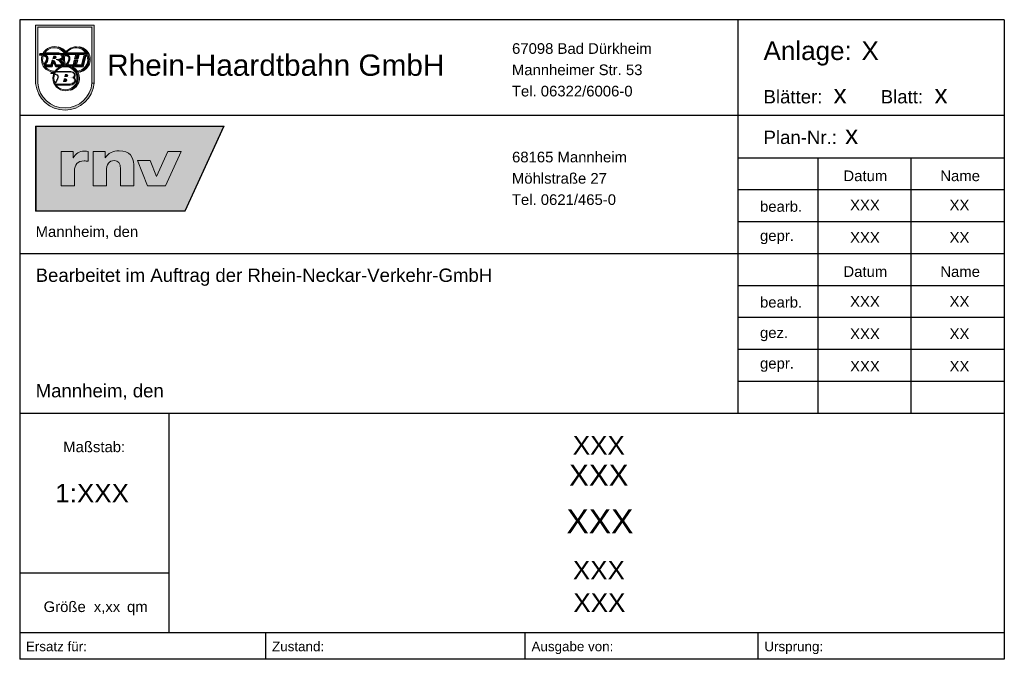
# Model space of a CAD drawing. Header units: metres. Extents: x 0 to 0.185, y 0 to 0.12.
import ezdxf
from ezdxf.enums import TextEntityAlignment as Align

# ---------------------------------------------------------------- set-up
doc = ezdxf.new("R2010")
doc.units = ezdxf.units.M
doc.header["$MEASUREMENT"] = 0
doc.layers.get('0').update_dxf_attribs({"lineweight": 18})
doc.layers.add('RAM_Logo_RHB', color=7, linetype='Continuous', lineweight=0, true_color=0x009ec4)
doc.layers.add('RAM_Logo_RNV', color=7, linetype='Continuous', lineweight=0)
doc.layers.add('RAM_Stempel_RHB', color=7, linetype='Continuous', lineweight=25)
doc.styles.add('arial', font='arial.ttf')
doc.styles.add('ROMANS', font='arial.ttf', dxfattribs={"width": 0.8, "height": 0.0009000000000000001})
doc.styles.get("Standard").update_dxf_attribs({"font": 'arial.shx', "height": 1})

# ---------------------------------------------------------------- blocks, each defined once
blk = doc.blocks.new('RNV_Logo')
at = {"layer": 'RAM_Logo_RNV', "true_color": 0xa5a5a5}
h = blk.add_hatch(color=253, dxfattribs=at)
h.dxf.hatch_style = 1
h.paths.add_polyline_path([(0.03544533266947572, 0.016), (0, 0.016), (0, 3.469446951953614e-18), (0.02806109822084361, 3.469446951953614e-18)])
h.paths.add_polyline_path([(9.846152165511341e-05, 0.01590153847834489), (0.03529144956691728, 0.0159015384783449), (0.02799809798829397, 9.846152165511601e-05), (9.846152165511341e-05, 9.846152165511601e-05)], flags=16)
h.paths.add_polyline_path([(0.01910427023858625, 0.009542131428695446), (0.02151910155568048, 0.009542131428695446), (0.02271853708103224, 0.006542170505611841), (0.02484657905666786, 0.01120027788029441), (0.02733162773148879, 0.01120027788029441), (0.02436829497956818, 0.004799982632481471), (0.02100010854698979, 0.004799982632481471)], flags=0)
at = {"layer": 'RAM_Logo_RNV', "true_color": 0xfefefe}
h = blk.add_hatch(color=7, dxfattribs=at)
h.dxf.hatch_style = 1
h.paths.add_polyline_path([(0.03529144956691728, 0.0159015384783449), (9.846152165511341e-05, 0.01590153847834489), (9.846152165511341e-05, 9.846152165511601e-05), (0.02799809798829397, 9.846152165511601e-05)])
h.paths.add_polyline_path([(0.01910427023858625, 0.009542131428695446), (0.02151910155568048, 0.009542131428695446), (0.02271853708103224, 0.006542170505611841), (0.02484657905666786, 0.01120027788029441), (0.02733162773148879, 0.01120027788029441), (0.02436829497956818, 0.004799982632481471), (0.02100010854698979, 0.004799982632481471)], flags=16)
at = {"layer": 'RAM_Logo_RNV', "true_color": 0x021d4d}
h = blk.add_hatch(color=158, dxfattribs=at)
h.dxf.hatch_style = 2
edge = h.paths.add_edge_path()
edge.add_spline(control_points=[(0.0098466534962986, 0.01123808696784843), (0.009645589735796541, 0.01126387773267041), (0.00942408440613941, 0.0112841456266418), (0.009210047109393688, 0.0112841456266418), (0.008139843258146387, 0.0112841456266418), (0.007504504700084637, 0.01083231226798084), (0.007079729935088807, 0.01002117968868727), (0.007079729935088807, 0.01002117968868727), (0.007052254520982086, 0.01002117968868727), (0.007052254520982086, 0.01002117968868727), (0.007052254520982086, 0.01002117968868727), (0.007052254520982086, 0.01120069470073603), (0.007052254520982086, 0.01120069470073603), (0.007052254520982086, 0.01120069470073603), (0.004801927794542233, 0.01120069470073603), (0.004801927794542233, 0.01120069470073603), (0.004801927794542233, 0.01120069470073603), (0.004801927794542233, 0.004799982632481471), (0.004801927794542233, 0.004799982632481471), (0.004801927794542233, 0.004799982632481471), (0.007271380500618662, 0.004799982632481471), (0.007271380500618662, 0.004799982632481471), (0.007271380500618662, 0.004799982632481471), (0.007271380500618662, 0.007502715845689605), (0.007271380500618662, 0.007502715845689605), (0.007271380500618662, 0.00875533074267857), (0.007934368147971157, 0.009441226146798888), (0.00908656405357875, 0.009441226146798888), (0.009347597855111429, 0.009441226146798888), (0.009597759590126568, 0.009440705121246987), (0.0098466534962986, 0.009386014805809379), (0.0098466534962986, 0.009386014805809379), (0.0098466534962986, 0.01123808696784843), (0.0098466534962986, 0.01123808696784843)], knot_values=[0, 0, 0, 0, 1, 1, 1, 2, 2, 2, 3, 3, 3, 4, 4, 4, 5, 5, 5, 6, 6, 6, 7, 7, 7, 8, 8, 8, 9, 9, 9, 10, 10, 10, 11, 11, 11, 11], degree=3, periodic=0)
h = blk.add_hatch(color=158, dxfattribs=at)
h.dxf.hatch_style = 2
edge = h.paths.add_edge_path()
edge.add_spline(control_points=[(0.01081162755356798, 0.01120036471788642), (0.01081162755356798, 0.01120036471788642), (0.01306143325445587, 0.01120036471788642), (0.01306143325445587, 0.01120036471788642), (0.01306143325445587, 0.01120036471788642), (0.01306143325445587, 0.01002100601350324), (0.01306143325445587, 0.01002100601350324), (0.01306143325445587, 0.01002100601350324), (0.01308890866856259, 0.01002100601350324), (0.01308890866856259, 0.01002100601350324), (0.0135833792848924, 0.01094247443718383), (0.01457082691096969, 0.01134765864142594), (0.01569580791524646, 0.01134765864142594), (0.0176441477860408, 0.01134765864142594), (0.01842585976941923, 0.01011937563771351), (0.01842585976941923, 0.008792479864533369), (0.01842585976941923, 0.008792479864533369), (0.01842585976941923, 0.004799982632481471), (0.01842585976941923, 0.004799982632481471), (0.01842585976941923, 0.004799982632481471), (0.01595658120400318, 0.004799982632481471), (0.01595658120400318, 0.004799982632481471), (0.01595658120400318, 0.004799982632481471), (0.01595658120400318, 0.007895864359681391), (0.01595658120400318, 0.007895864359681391), (0.01595658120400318, 0.009099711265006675), (0.01548965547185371, 0.009505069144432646), (0.01481760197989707, 0.009505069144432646), (0.01380259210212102, 0.009505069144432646), (0.01328141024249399, 0.008878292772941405), (0.01328141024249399, 0.007502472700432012), (0.01328141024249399, 0.007502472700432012), (0.01328141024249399, 0.004799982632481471), (0.01328141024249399, 0.004799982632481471), (0.01328141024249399, 0.004799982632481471), (0.01081162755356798, 0.004799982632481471), (0.01081162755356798, 0.004799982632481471), (0.01081162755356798, 0.004799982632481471), (0.01081162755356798, 0.01120036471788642), (0.01081162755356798, 0.01120036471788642)], knot_values=[0, 0, 0, 0, 1, 1, 1, 2, 2, 2, 3, 3, 3, 4, 4, 4, 5, 5, 5, 6, 6, 6, 7, 7, 7, 8, 8, 8, 9, 9, 9, 10, 10, 10, 11, 11, 11, 12, 12, 12, 13, 13, 13, 13], degree=3, periodic=0)
at = {"layer": 'RAM_Logo_RNV', "true_color": 0xd27e25}
h = blk.add_hatch(color=32, dxfattribs=at)
h.dxf.hatch_style = 2
h.paths.add_polyline_path([(0.02733162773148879, 0.01120027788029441), (0.02436829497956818, 0.004799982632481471), (0.02100010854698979, 0.004799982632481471), (0.01910427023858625, 0.009542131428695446), (0.02151910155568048, 0.009542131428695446), (0.02271853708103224, 0.006542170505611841), (0.02484657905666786, 0.01120027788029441)])
at = {"layer": 'RAM_Logo_RNV', "color": 253, "true_color": 0xa5a5a5}
blk.add_lwpolyline([(0, 0.016), (0, 0), (0.02806109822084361, 0), (0.03544533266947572, 0.016), (0, 0.016)], dxfattribs=at)
blk.add_lwpolyline([(9.846152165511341e-05, 0.01590153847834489), (9.846152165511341e-05, 9.846152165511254e-05), (0.02799809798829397, 9.846152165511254e-05), (0.03529144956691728, 0.0159015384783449)], close=True, dxfattribs=at)
at = {"layer": 'RAM_Logo_RNV', "color": 32, "lineweight": 0, "true_color": 0xd27e25}
blk.add_lwpolyline([(0.02733162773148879, 0.01120027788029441), (0.02436829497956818, 0.004799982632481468), (0.02100010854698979, 0.004799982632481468), (0.01910427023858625, 0.009542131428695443), (0.02151910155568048, 0.009542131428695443), (0.02271853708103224, 0.006542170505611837), (0.02484657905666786, 0.01120027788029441), (0.02733162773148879, 0.01120027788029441)], dxfattribs=at)
at = {"layer": 'RAM_Logo_RNV', "color": 158, "lineweight": 0, "true_color": 0x021d4d}
for points, knots in [([(0.0098466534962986, 0.01123808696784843), (0.009645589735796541, 0.01126387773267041), (0.00942408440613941, 0.0112841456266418), (0.009210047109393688, 0.0112841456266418), (0.008139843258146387, 0.0112841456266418), (0.007504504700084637, 0.01083231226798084), (0.007079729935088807, 0.01002117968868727), (0.007079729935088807, 0.01002117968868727), (0.007052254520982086, 0.01002117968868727), (0.007052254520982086, 0.01002117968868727), (0.007052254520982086, 0.01002117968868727), (0.007052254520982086, 0.01120069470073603), (0.007052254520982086, 0.01120069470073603), (0.007052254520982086, 0.01120069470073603), (0.004801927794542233, 0.01120069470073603), (0.004801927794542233, 0.01120069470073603), (0.004801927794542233, 0.01120069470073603), (0.004801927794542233, 0.004799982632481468), (0.004801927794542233, 0.004799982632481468), (0.004801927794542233, 0.004799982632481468), (0.007271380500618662, 0.004799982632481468), (0.007271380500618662, 0.004799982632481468), (0.007271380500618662, 0.004799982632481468), (0.007271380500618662, 0.007502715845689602), (0.007271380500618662, 0.007502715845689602), (0.007271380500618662, 0.008755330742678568), (0.007934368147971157, 0.009441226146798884), (0.00908656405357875, 0.009441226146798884), (0.009347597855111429, 0.009441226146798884), (0.009597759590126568, 0.009440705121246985), (0.0098466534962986, 0.009386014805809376), (0.0098466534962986, 0.009386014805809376), (0.0098466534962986, 0.01123808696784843), (0.0098466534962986, 0.01123808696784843)], [0, 0, 0, 0, 1, 1, 1, 2, 2, 2, 3, 3, 3, 4, 4, 4, 5, 5, 5, 6, 6, 6, 7, 7, 7, 8, 8, 8, 9, 9, 9, 10, 10, 10, 11, 11, 11, 11]), ([(0.01081162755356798, 0.01120036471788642), (0.01081162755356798, 0.01120036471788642), (0.01306143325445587, 0.01120036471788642), (0.01306143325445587, 0.01120036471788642), (0.01306143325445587, 0.01120036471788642), (0.01306143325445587, 0.01002100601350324), (0.01306143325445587, 0.01002100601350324), (0.01306143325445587, 0.01002100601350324), (0.01308890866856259, 0.01002100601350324), (0.01308890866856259, 0.01002100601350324), (0.0135833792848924, 0.01094247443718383), (0.01457082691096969, 0.01134765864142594), (0.01569580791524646, 0.01134765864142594), (0.0176441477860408, 0.01134765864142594), (0.01842585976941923, 0.01011937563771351), (0.01842585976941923, 0.008792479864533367), (0.01842585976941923, 0.008792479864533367), (0.01842585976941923, 0.004799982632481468), (0.01842585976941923, 0.004799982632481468), (0.01842585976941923, 0.004799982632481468), (0.01595658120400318, 0.004799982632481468), (0.01595658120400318, 0.004799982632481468), (0.01595658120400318, 0.004799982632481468), (0.01595658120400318, 0.007895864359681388), (0.01595658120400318, 0.007895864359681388), (0.01595658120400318, 0.009099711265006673), (0.01548965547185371, 0.009505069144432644), (0.01481760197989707, 0.009505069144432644), (0.01380259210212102, 0.009505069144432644), (0.01328141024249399, 0.008878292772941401), (0.01328141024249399, 0.007502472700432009), (0.01328141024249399, 0.007502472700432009), (0.01328141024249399, 0.004799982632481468), (0.01328141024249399, 0.004799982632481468), (0.01328141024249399, 0.004799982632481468), (0.01081162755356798, 0.004799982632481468), (0.01081162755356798, 0.004799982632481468), (0.01081162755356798, 0.004799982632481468), (0.01081162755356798, 0.01120036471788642), (0.01081162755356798, 0.01120036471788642)], [0, 0, 0, 0, 1, 1, 1, 2, 2, 2, 3, 3, 3, 4, 4, 4, 5, 5, 5, 6, 6, 6, 7, 7, 7, 8, 8, 8, 9, 9, 9, 10, 10, 10, 11, 11, 11, 12, 12, 12, 13, 13, 13, 13])]:
    blk.add_open_spline(points, degree=3, knots=knots, dxfattribs=at)
blk = doc.blocks.new('rhb_logo')
at = {"layer": 'RAM_Logo_RHB'}
h = blk.add_hatch(color=256, dxfattribs=at)
edge = h.paths.add_edge_path()
edge.add_arc((0.005486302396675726, -0.01049186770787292), 0.00550821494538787, 185.1123751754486, 355.5153835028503)
edge.add_line((0.01097765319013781, -0.01092256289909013), (0.0105665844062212, -0.01089032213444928))
edge.add_arc((0.005486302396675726, -0.01049186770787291), 0.00509588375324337, 185.1123751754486, 355.5153835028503, ccw=False)
edge.add_line((0.000410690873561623, -0.01094595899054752), (0.000410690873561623, -0.01098270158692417))
edge.add_line((0.000410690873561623, -0.01098270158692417), (0.000410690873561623, -0.0004106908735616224))
edge.add_line((0.000410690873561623, -0.000410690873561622), (0.01057182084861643, -0.000410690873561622))
edge.add_line((0.01057182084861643, -0.000410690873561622), (0.01056696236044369, -0.01092237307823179))
edge.add_line((0.01056696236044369, -0.01092237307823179), (0.01097765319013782, -0.01092256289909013))
edge.add_line((0.01097765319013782, -0.01092256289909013), (0.01098270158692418, 0))
edge.add_line((0.01098270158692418, 0), (0, 0))
edge.add_line((0, 0), (0, -0.01098270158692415))
for points in [[(0.001280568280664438, -0.005519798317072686, -0.01731952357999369), (0.001351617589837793, -0.005369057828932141), (0.0008084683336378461, -0.00536905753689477), (0.0007379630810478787, -0.005659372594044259), (0.001225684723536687, -0.005659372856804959, -0.0124374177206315), (0.001268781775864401, -0.00554771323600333), (0.001178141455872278, -0.005547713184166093), (0.001178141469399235, -0.00551979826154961)], [(0.001669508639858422, -0.007669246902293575, -0.2403707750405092), (0.00145087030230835, -0.00569864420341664, -0.01649113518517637), (0.001506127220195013, -0.005565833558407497), (0.001268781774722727, -0.005547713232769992, 0.5269899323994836), (0.003433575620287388, -0.008875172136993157), (0.003549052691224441, -0.008875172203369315, -0.0296737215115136), (0.003697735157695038, -0.0086411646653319, -0.2776416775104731)], [(0.0054963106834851, -0.00536906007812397, -0.01451830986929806), (0.005564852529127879, -0.005248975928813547, 0.6187229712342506), (0.001268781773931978, -0.00554771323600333), (0.001514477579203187, -0.005547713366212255, -0.6049813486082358), (0.005374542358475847, -0.005369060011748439)], [(0.00160808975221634, -0.005369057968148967, 0.02312913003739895), (0.001514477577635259, -0.005547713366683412), (0.004359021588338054, -0.005547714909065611, -0.1689708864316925), (0.004867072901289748, -0.005741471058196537, -0.3926709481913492), (0.004850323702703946, -0.006202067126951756, -0.1794737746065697), (0.00416919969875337, -0.006458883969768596), (0.003848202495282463, -0.006458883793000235), (0.003848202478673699, -0.006488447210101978, -0.1596198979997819), (0.004546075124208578, -0.006862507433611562), (0.004993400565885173, -0.00746826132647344), (0.003878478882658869, -0.007468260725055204), (0.003596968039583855, -0.006858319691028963, 0.3030018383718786), (0.003071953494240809, -0.006634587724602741), (0.002827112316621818, -0.00746826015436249), (0.001839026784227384, -0.007468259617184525, 0.08040596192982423), (0.002277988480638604, -0.006619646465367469, 0.1489477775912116), (0.002277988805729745, -0.006016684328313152, 0.2380384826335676), (0.00183135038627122, -0.005642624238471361, 0.04457879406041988), (0.001506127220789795, -0.005565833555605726, 0.01649113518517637), (0.001450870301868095, -0.005698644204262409, -0.04973751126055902), (0.001787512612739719, -0.005774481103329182, -0.2446224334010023), (0.002151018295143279, -0.006071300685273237, -0.1446089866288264), (0.002146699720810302, -0.006579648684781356, -0.09878267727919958), (0.001597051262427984, -0.007551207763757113, 0.008290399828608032), (0.001633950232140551, -0.007613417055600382), (0.002938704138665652, -0.007613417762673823), (0.003184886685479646, -0.006775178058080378, -0.2326843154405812), (0.003466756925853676, -0.006931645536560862), (0.00378142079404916, -0.007613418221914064), (0.005253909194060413, -0.007613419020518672, -0.005461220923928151), (0.004867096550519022, -0.007013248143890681, 0.1264878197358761), (0.00447628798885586, -0.006586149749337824), (0.004479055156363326, -0.006562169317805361, 0.1817239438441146), (0.004998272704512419, -0.006280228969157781, 0.3736184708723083), (0.005028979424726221, -0.00569959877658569, 0.1936811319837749), (0.00444834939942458, -0.00536905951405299)], [(0.005246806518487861, -0.006110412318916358, 0.131576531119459), (0.005188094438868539, -0.005691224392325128, 0.2315817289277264), (0.004384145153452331, -0.005257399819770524), (0.001792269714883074, -0.00525739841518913), (0.001792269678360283, -0.005324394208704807), (0.004445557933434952, -0.005324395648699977, -0.1903943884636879), (0.005104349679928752, -0.005719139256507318, -0.3536856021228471), (0.004998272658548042, -0.006363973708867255, -0.1130723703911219), (0.00461262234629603, -0.00661605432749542, -0.09932441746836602), (0.00491692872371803, -0.006986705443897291, 0.004037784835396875), (0.005201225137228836, -0.007430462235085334, 0.02659365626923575), (0.005444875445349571, -0.007669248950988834), (0.005558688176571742, -0.007669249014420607), (0.005558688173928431, -0.007672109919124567, -0.02183103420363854), (0.005762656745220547, -0.007678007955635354, -0.2556019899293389), (0.005606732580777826, -0.00558514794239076), (0.005394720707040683, -0.005585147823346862, 0.05747543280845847), (0.005246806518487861, -0.006110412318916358, -0.01383500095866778), (0.005240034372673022, -0.006155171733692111, 0.1424651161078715), (0.005428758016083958, -0.007471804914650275, -0.005292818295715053), (0.00505663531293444, -0.006893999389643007, 0.04742784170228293), (0.004909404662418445, -0.00667686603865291, 0.1959748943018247), (0.005240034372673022, -0.006155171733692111, -0.004752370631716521)], [(0.005586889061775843, -0.005213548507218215, -0.02234851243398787), (0.005708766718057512, -0.005039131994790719, 0.1490317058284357), (0.004311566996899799, -0.004133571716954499), (0.004299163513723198, -0.00416389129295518, -0.1752127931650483)], [(0.00541045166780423, -0.005547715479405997, -0.02081745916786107), (0.005496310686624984, -0.005369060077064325), (0.005374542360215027, -0.005369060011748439), (0.004813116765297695, -0.005369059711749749, -0.1206760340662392), (0.005188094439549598, -0.005691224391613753, -0.131576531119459), (0.005246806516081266, -0.00611041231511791, -0.04303062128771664), (0.005346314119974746, -0.00571355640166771, -0.01440917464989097), (0.005394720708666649, -0.005585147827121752), (0.005299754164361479, -0.00558514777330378), (0.00529975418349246, -0.005547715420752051)], [(0.005624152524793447, -0.005547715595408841, -1.672318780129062), (0.007902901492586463, -0.00865443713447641, -0.0221139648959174), (0.008010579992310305, -0.008834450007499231, 1.462059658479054), (0.005708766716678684, -0.00503913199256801, 0.02234851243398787), (0.005586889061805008, -0.005213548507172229, 0.004379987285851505), (0.005564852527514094, -0.005248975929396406, 0.01451830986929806), (0.005496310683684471, -0.005369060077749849, 0.02081745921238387), (0.005410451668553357, -0.005547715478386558)], [(0.005606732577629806, -0.005585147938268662, 0.01947751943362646), (0.005542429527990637, -0.005742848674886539, -0.2235921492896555), (0.006153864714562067, -0.005914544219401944, -0.2582457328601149), (0.006293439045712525, -0.00634722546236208, -0.08036448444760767), (0.006061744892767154, -0.00702555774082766, -0.04376423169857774), (0.005690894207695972, -0.007559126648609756, 0.007176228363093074), (0.005722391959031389, -0.007613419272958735), (0.007166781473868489, -0.007613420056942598), (0.007406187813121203, -0.006753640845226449), (0.007693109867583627, -0.006753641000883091), (0.007453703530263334, -0.007613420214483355), (0.008768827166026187, -0.007613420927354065), (0.009256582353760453, -0.00586174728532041, -0.1418853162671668), (0.009499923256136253, -0.005464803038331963, 0.01276612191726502), (0.009445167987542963, -0.005369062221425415), (0.008078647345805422, -0.005369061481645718), (0.007845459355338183, -0.006206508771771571), (0.007558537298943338, -0.006206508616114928), (0.007791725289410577, -0.005369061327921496), (0.005719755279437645, -0.005369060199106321, 0.0231775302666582), (0.005624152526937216, -0.005547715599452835), (0.007554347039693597, -0.005547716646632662), (0.007322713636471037, -0.006379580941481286), (0.007970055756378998, -0.006379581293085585), (0.008201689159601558, -0.005547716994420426), (0.00918661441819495, -0.005547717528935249, 0.06620481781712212), (0.009074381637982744, -0.005798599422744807), (0.008609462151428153, -0.007468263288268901), (0.00766691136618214, -0.007468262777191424), (0.00791253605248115, -0.006586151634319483), (0.007265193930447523, -0.006586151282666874), (0.007019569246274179, -0.007468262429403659), (0.00595183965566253, -0.007468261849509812, 0.07936302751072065), (0.006399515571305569, -0.006618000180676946, 0.2264186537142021), (0.00632135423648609, -0.005836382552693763, 0.1981226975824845)], [(0.009448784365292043, -0.005324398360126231, 0.009157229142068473), (0.009404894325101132, -0.005257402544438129), (0.007965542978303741, -0.005257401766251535), (0.007965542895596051, -0.005412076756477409), (0.007839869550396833, -0.005257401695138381), (0.005930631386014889, -0.005257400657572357), (0.005930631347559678, -0.005324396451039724), (0.00785469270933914, -0.005324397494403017), (0.007621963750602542, -0.006160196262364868), (0.007799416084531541, -0.006160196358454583), (0.008032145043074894, -0.005324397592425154)], [(0.009615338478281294, -0.005645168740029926, 0.02039676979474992), (0.009539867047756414, -0.005483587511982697, 0.1489569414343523), (0.009294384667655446, -0.005877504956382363), (0.008795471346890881, -0.007669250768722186), (0.007379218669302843, -0.007669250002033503), (0.007618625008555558, -0.006809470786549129), (0.007441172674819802, -0.006809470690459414), (0.007201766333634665, -0.007669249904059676), (0.006144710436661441, -0.007669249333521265, -0.7310850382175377), (0.006496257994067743, -0.01223824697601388), (0.006515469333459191, -0.01226404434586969, 0.272052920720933), (0.008175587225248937, -0.01052701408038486, 0.08782709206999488), (0.008196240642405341, -0.00960907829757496, 0.2615279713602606), (0.006805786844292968, -0.007836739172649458), (0.007376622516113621, -0.00783673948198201), (0.007376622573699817, -0.007729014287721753), (0.007510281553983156, -0.007836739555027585), (0.008924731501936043, -0.007836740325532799), (0.009456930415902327, -0.005925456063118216, -0.1305851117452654)], [(0.008200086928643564, -0.004118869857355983, -0.7562214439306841), (0.008327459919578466, -0.008823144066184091), (0.00833689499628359, -0.008851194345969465, 0.279471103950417), (0.01020719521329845, -0.007025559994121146, 0.1169221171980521), (0.01017034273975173, -0.005797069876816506, 0.2906955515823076), (0.008208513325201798, -0.004093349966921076)], [(0.002077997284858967, -0.006558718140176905, 0.1417613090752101), (0.002084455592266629, -0.006099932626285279, 0.2380384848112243), (0.00178335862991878, -0.005847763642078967, 0.03408624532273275), (0.001564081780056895, -0.005788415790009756), (0.001544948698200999, -0.005861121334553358, -0.0558078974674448), (0.00188311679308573, -0.005967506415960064, -0.3002586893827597), (0.00204244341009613, -0.006335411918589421, -0.06831926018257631), (0.002009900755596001, -0.006537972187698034, -0.07990439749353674), (0.001613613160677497, -0.007301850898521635), (0.001613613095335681, -0.007418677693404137, 0.08855322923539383)], [(0.001669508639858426, -0.007669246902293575, 0.02376727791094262), (0.00179158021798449, -0.007836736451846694), (0.003104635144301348, -0.007836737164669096), (0.003349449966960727, -0.007003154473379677), (0.003672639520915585, -0.007703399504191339), (0.003834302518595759, -0.007836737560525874), (0.004730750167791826, -0.007836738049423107, -0.0910172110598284), (0.005558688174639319, -0.007672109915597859), (0.005558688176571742, -0.007669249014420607), (0.005444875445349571, -0.007669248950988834), (0.003746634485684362, -0.007669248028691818), (0.003418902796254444, -0.006959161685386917, 0.2002817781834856), (0.003215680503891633, -0.006833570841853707), (0.002970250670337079, -0.007669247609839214)], [(0.003399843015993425, -0.006206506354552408), (0.003610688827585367, -0.006206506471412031, 0.7984379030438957), (0.003617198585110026, -0.005944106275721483), (0.003476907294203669, -0.005944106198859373)], [(0.0056402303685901, -0.005783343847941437, -0.1946692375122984), (0.006109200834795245, -0.005942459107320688, -0.201159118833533), (0.006232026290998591, -0.006243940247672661, -0.09909719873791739), (0.006120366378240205, -0.006721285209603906, -0.06697648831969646), (0.005751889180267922, -0.007335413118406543), (0.005687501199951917, -0.007283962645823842, 0.06697648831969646), (0.00604537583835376, -0.00668713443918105, 0.09909719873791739), (0.006149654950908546, -0.00624310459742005, 0.201159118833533), (0.006055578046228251, -0.006004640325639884, 0.1946692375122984), (0.00564494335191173, -0.005865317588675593)], [(0.00342183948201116, -0.00914315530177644, -0.01234051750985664), (0.003467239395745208, -0.009037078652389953), (0.003045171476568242, -0.009037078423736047), (0.00304988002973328, -0.009009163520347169), (0.003480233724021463, -0.009009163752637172, -0.0161120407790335), (0.003549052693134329, -0.008875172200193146, -0.01199970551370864), (0.003433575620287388, -0.008875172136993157), (0.002904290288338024, -0.008875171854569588), (0.002859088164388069, -0.00914315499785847)], [(0.003738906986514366, -0.008875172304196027), (0.006706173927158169, -0.008875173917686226, -0.1769764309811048), (0.007177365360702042, -0.009139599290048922, -0.5526751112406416), (0.006825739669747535, -0.00987883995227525), (0.006825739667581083, -0.009884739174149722, -0.303117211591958), (0.007303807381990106, -0.0102993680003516, -0.3101089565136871), (0.007035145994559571, -0.01085118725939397, -0.1595936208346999), (0.006352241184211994, -0.01107486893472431), (0.00366872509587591, -0.0110206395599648, 0.05724476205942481), (0.004100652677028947, -0.0103805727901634, 0.1192042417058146), (0.004276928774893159, -0.009709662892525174, 0.2990943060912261), (0.004071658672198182, -0.009331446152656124, 0.04519055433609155), (0.003572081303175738, -0.009209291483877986), (0.003633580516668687, -0.009068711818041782, -0.0438870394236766), (0.0041427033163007, -0.009198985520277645, -0.2942368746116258), (0.004427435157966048, -0.009712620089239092, -0.1061183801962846), (0.004271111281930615, -0.01037699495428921, -0.04788139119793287), (0.003917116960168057, -0.01095204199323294), (0.006208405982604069, -0.01095204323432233, 0.1856582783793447), (0.007012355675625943, -0.01063939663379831, 0.2429130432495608), (0.007135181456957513, -0.01033791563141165, 0.2119447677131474), (0.006917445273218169, -0.01006993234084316, 0.08105767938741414), (0.006204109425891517, -0.009879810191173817, 0.1609823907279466), (0.006990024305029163, -0.009600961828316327, 0.3665937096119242), (0.007040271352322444, -0.009232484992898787, 0.1655478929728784), (0.0066606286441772, -0.00900916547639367), (0.00304988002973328, -0.009009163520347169)], [(0.00373068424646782, -0.01113069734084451, -0.1362847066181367), (0.00341935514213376, -0.01000970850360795, -0.1123908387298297), (0.003633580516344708, -0.00906871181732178), (0.003467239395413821, -0.009037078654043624, 0.107683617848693), (0.003255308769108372, -0.01000970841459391, 0.9999999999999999), (0.007931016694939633, -0.01000971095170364, 0.3931165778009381), (0.00576265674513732, -0.007678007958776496, 0.02183103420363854), (0.005558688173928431, -0.007672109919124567, 0.28587614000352), (0.003480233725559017, -0.009009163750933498), (0.003663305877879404, -0.009009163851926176, -0.7854770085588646), (0.007766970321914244, -0.0100097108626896, -0.7217723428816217), (0.003850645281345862, -0.01130935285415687, -0.02476368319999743)], [(0.00373068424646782, -0.01113069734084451, 0.02476368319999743), (0.003850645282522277, -0.01130935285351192), (0.006498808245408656, -0.01130935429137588, 0.3559613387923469), (0.007520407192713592, -0.01047190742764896, 0.2182935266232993), (0.007218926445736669, -0.009880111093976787, 0.4228539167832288), (0.007375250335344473, -0.009198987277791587, 0.2282502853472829), (0.006627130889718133, -0.008741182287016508), (0.003919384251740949, -0.008741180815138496), (0.003919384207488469, -0.008819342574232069), (0.006710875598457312, -0.008819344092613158, -0.1783774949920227), (0.007224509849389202, -0.009109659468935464, -0.4432829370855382), (0.007012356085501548, -0.009880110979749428, -0.2243922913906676), (0.007358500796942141, -0.01028766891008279, -0.3115844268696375), (0.007068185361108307, -0.01089621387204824, -0.1586911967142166), (0.006356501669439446, -0.01113069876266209)], [(0.003687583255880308, -0.0108274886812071), (0.003738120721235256, -0.01086666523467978, 0.04512305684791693), (0.00406237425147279, -0.01035994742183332, 0.1197004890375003), (0.004233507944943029, -0.009706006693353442, 0.2935182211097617), (0.004057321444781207, -0.009373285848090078, 0.03738435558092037), (0.003651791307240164, -0.009267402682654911), (0.003641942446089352, -0.009332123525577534, -0.03720713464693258), (0.004036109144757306, -0.009435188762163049, -0.2821916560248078), (0.00416963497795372, -0.009700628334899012, -0.120487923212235), (0.004006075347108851, -0.01032961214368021, -0.04519719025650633)], [(0.005629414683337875, -0.01049423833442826, 0.8770073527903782), (0.005620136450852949, -0.01021508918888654), (0.005464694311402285, -0.01021508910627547), (0.005393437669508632, -0.01049423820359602)], [(0.005672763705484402, -0.009399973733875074), (0.005620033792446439, -0.009606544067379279), (0.005870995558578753, -0.009606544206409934, 0.8285034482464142), (0.005848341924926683, -0.00940047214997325)]]:
    blk.add_hatch(color=256, dxfattribs=at).paths.add_polyline_path(points)
h = blk.add_hatch(color=256, dxfattribs=at)
h.paths.add_polyline_path([(0.003693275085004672, -0.005754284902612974, -0.893967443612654), (0.003634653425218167, -0.006379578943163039), (0.003146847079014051, -0.006379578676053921), (0.003330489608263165, -0.005754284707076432)])
h.paths.add_polyline_path([(0.003609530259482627, -0.005905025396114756, -0.8755163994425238), (0.003612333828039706, -0.006240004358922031), (0.003342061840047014, -0.00624000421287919), (0.003440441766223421, -0.005905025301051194)], flags=16)
h = blk.add_hatch(color=256, dxfattribs=at)
h.paths.add_polyline_path([(0.00536449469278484, -0.009790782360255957), (0.005509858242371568, -0.009221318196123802), (0.005862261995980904, -0.009221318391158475, -0.9521810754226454), (0.005845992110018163, -0.009790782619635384)])
h.paths.add_polyline_path([(0.005562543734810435, -0.009656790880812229), (0.005640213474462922, -0.00935251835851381), (0.005874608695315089, -0.00935251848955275, -0.7790068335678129), (0.005882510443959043, -0.009656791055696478)], flags=16)
h.paths.add_polyline_path([(0.00513077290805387, -0.01070639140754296), (0.005301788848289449, -0.01003643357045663), (0.005689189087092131, -0.01003643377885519, -0.9012440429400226), (0.005625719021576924, -0.01070639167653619)], flags=16)
h.paths.add_polyline_path([(0.005334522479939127, -0.0105500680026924), (0.005434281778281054, -0.01015925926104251), (0.005622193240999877, -0.01015925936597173, -0.8965951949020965), (0.005633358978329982, -0.01055006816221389)], flags=16)
for p, q in [((0.0008084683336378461, -0.00536905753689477), (0.0007379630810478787, -0.005659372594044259)), ((0.0008084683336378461, -0.00536905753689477), (0.001351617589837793, -0.005369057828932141)), ((0.001178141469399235, -0.00551979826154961), (0.001178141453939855, -0.005547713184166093)), ((0.001178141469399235, -0.00551979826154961), (0.001280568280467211, -0.005519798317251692)), ((0.001178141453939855, -0.005547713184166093), (0.001268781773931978, -0.00554771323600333)), ((0.001268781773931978, -0.00554771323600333), (0.001514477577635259, -0.005547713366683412)), ((0.001506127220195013, -0.005565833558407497), (0.001268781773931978, -0.00554771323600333)), ((0.001514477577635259, -0.005547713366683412), (0.004359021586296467, -0.005547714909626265)), ((0.001608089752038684, -0.005369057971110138), (0.004448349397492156, -0.005369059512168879)), ((0.001792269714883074, -0.00525739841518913), (0.001792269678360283, -0.005324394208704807)), ((0.00179226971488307, -0.005257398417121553), (0.004384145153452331, -0.005257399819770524)), ((0.001792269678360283, -0.005324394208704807), (0.004445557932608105, -0.005324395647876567)), ((0.004311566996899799, -0.004133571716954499), (0.004299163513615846, -0.004163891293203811)), ((0.004813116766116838, -0.005369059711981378), (0.005496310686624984, -0.005369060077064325)), ((0.00529975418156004, -0.005547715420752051), (0.005299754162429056, -0.005585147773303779)), ((0.00529975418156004, -0.005547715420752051), (0.007554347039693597, -0.005547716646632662)), ((0.005719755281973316, -0.005369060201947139), (0.007791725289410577, -0.005369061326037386)), ((0.005930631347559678, -0.005324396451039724), (0.005930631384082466, -0.00525740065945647)), ((0.005930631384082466, -0.00525740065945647), (0.007839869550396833, -0.005257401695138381)), ((0.005930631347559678, -0.005324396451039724), (0.007854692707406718, -0.005324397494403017)), ((0.007322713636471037, -0.006379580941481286), (0.007554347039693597, -0.005547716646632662)), ((0.007558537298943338, -0.006206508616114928), (0.007791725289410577, -0.005369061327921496)), ((0.007621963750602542, -0.006160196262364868), (0.007854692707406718, -0.005324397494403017)), ((0.007799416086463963, -0.006160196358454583), (0.008032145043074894, -0.005324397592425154)), ((0.007965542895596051, -0.005412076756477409), (0.007839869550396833, -0.005257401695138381)), ((0.007845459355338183, -0.006206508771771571), (0.008078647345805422, -0.005369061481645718)), ((0.007965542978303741, -0.005257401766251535), (0.007965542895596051, -0.005412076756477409)), ((0.007965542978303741, -0.005257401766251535), (0.009404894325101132, -0.005257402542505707)), ((0.007970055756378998, -0.006379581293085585), (0.008201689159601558, -0.005547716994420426)), ((0.008032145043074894, -0.005324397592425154), (0.009448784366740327, -0.005324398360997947)), ((0.008078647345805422, -0.005369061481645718), (0.009445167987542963, -0.005369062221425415)), ((0.008208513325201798, -0.004093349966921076), (0.008200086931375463, -0.00411886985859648)), ((0.008201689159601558, -0.005547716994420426), (0.009186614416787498, -0.005547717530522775)), ((0.0007379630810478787, -0.005659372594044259), (0.001225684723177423, -0.005659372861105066)), ((0.001564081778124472, -0.005788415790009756), (0.001544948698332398, -0.00586112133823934)), ((0.001613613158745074, -0.007301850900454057), (0.001613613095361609, -0.007418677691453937)), ((0.002827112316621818, -0.00746826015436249), (0.003071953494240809, -0.006634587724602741)), ((0.002938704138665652, -0.007613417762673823), (0.003184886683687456, -0.006775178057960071)), ((0.002970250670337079, -0.007669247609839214), (0.003215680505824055, -0.006833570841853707)), ((0.003104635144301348, -0.007836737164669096), (0.003349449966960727, -0.007003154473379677)), ((0.003672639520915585, -0.007703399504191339), (0.003349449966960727, -0.007003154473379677)), ((0.003399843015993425, -0.006206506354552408), (0.003476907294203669, -0.005944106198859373)), ((0.003399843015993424, -0.006206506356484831), (0.003610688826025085, -0.00620650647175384)), ((0.003746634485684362, -0.007669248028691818), (0.003418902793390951, -0.006959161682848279)), ((0.00378142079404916, -0.007613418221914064), (0.003466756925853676, -0.006931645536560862)), ((0.003476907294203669, -0.005944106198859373), (0.003617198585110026, -0.005944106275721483)), ((0.003878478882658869, -0.007468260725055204), (0.003596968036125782, -0.0068583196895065)), ((0.003848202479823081, -0.006488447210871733), (0.003848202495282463, -0.006458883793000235)), ((0.003848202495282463, -0.006458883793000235), (0.00416919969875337, -0.006458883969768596)), ((0.00447628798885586, -0.006586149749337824), (0.004479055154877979, -0.006562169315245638)), ((0.004546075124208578, -0.006862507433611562), (0.004993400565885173, -0.00746826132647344)), ((0.005203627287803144, -0.005713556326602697), (0.005346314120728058, -0.005713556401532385)), ((0.005299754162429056, -0.005585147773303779), (0.005606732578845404, -0.005585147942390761)), ((0.007019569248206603, -0.007468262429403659), (0.007265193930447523, -0.006586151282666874)), ((0.007166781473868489, -0.007613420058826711), (0.007406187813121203, -0.006753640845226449)), ((0.007201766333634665, -0.007669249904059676), (0.00744117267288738, -0.006809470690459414)), ((0.007265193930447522, -0.006586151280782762), (0.007912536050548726, -0.006586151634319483)), ((0.007322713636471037, -0.006379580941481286), (0.007970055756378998, -0.006379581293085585)), ((0.007379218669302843, -0.007669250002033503), (0.007618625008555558, -0.006809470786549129)), ((0.007406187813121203, -0.006753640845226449), (0.007693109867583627, -0.006753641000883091)), ((0.00744117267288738, -0.006809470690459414), (0.007618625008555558, -0.006809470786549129)), ((0.007453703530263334, -0.007613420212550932), (0.007693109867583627, -0.006753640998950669)), ((0.007558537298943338, -0.006206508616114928), (0.007845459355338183, -0.006206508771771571)), ((0.007621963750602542, -0.006160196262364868), (0.007799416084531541, -0.006160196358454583)), ((0.00766691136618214, -0.007468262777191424), (0.007912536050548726, -0.006586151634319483)), ((0.008609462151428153, -0.007468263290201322), (0.009074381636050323, -0.005798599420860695)), ((0.008768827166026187, -0.007613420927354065), (0.009256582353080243, -0.005861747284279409)), ((0.008795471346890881, -0.007669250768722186), (0.009294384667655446, -0.005877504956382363)), ((0.008924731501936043, -0.007836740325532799), (0.009456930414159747, -0.005925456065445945)), ((0.001633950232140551, -0.007613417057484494), (0.002938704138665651, -0.007613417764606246)), ((0.001669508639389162, -0.007669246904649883), (0.002970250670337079, -0.007669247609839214)), ((0.00179158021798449, -0.007836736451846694), (0.003104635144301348, -0.007836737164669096)), ((0.001839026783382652, -0.007468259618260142), (0.002827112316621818, -0.00746826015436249)), ((0.002904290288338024, -0.008875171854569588), (0.002859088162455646, -0.00914315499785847)), ((0.002859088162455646, -0.00914315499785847), (0.003421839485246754, -0.00914315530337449)), ((0.002904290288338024, -0.008875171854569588), (0.003549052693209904, -0.008875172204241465)), ((0.00304988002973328, -0.009009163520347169), (0.00304517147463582, -0.009037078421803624)), ((0.00304517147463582, -0.009037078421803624), (0.003467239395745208, -0.009037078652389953)), ((0.003633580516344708, -0.00906871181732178), (0.003467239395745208, -0.009037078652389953)), ((0.003672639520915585, -0.007703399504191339), (0.003834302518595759, -0.007836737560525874)), ((0.003746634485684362, -0.007669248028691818), (0.005558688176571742, -0.007669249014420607)), ((0.00378142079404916, -0.007613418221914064), (0.005253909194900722, -0.007613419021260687)), ((0.003834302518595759, -0.007836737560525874), (0.004730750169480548, -0.007836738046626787)), ((0.003878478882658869, -0.007468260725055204), (0.004993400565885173, -0.00746826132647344)), ((0.003919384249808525, -0.008741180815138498), (0.006627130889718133, -0.008741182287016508)), ((0.003919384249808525, -0.008741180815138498), (0.003919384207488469, -0.008819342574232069)), ((0.003919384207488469, -0.008819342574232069), (0.006710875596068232, -0.008819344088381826)), ((0.005558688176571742, -0.007669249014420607), (0.005558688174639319, -0.007672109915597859)), ((0.00572239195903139, -0.007613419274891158), (0.007166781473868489, -0.007613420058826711)), ((0.005951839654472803, -0.007468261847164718), (0.007019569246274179, -0.007468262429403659)), ((0.006144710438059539, -0.007669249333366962), (0.007201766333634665, -0.007669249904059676)), ((0.006805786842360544, -0.007836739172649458), (0.007376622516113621, -0.00783673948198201)), ((0.007376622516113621, -0.00783673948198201), (0.007376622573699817, -0.007729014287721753)), ((0.007376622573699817, -0.007729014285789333), (0.007510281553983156, -0.007836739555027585)), ((0.007379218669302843, -0.007669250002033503), (0.008795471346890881, -0.007669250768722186)), ((0.007453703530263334, -0.007613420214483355), (0.008768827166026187, -0.007613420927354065)), ((0.007510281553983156, -0.007836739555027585), (0.008924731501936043, -0.007836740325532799)), ((0.00766691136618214, -0.007468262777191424), (0.008609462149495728, -0.007468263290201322)), ((0.008336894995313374, -0.008851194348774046), (0.008327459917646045, -0.00882314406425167)), ((0.003641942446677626, -0.009332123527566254), (0.003651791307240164, -0.009267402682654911)), ((0.003687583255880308, -0.0108274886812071), (0.003738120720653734, -0.0108666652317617)), ((0.005393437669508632, -0.01049423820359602), (0.005464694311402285, -0.01021508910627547)), ((0.005393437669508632, -0.01049423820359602), (0.005629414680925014, -0.01049423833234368)), ((0.005464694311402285, -0.01021508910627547), (0.005620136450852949, -0.01021508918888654)), ((0.005620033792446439, -0.009606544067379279), (0.005672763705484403, -0.009399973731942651)), ((0.005620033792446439, -0.009606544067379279), (0.005870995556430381, -0.00960654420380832)), ((0.005672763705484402, -0.009399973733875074), (0.005848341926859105, -0.009399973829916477)), ((0.006204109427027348, -0.009879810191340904), (0.006204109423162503, -0.009883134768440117)), ((0.003730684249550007, -0.0111306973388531), (0.006356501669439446, -0.01113069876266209)), ((0.003850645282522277, -0.01130935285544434), (0.006498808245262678, -0.01130935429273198)), ((0.006515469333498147, -0.01226404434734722), (0.006496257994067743, -0.01223824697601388))]:
    blk.add_line(p, q, dxfattribs=at)
at = {"layer": 'RAM_Logo_RHB', "flags": 128}
blk.add_lwpolyline([(0, -0.01098270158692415, 0.9195713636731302), (0.01097765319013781, -0.01092256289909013), (0.0105665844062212, -0.01089032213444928, -0.9195713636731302), (0.000410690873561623, -0.01094595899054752), (0.000410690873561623, -0.01098270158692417), (0.000410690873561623, -0.000410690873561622), (0.01057182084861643, -0.000410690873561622), (0.01056696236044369, -0.01092237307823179), (0.01097765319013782, -0.01092256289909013), (0.01098270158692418, 0), (0, 0), (0, -0.01098270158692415)], format="xyb", close=True, dxfattribs=at)
at = {"layer": 'RAM_Logo_RHB'}
for radius in [0.002337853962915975, 0.002173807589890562]:
    blk.add_circle((0.005593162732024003, -0.01000970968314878), radius, dxfattribs=at)
for centre, radius, start, end in [((0.003491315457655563, -0.006469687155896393), 0.00240617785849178, 30.48573137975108, 271.3749679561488), ((0.003491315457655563, -0.006469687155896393), 0.002181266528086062, 30.30358773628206, 213.3627091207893), ((0.003491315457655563, -0.006469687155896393), 0.002443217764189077, 30.93951481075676, 70.69181457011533), ((0.003524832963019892, -0.006878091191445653), 0.002855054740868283, 40.09871377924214, 74.00471202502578), ((0.007597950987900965, -0.006489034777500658), 0.002381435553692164, 279.9779414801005, 156.1386744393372), ((0.007597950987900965, -0.006489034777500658), 0.002186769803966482, 278.0161656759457, 154.3940873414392), ((0.007597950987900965, -0.006489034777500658), 0.002445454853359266, 287.356255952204, 75.74566869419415), ((0.00784803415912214, -0.006489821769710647), 0.002423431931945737, 16.61000618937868, 81.44565729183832), ((0.007597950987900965, -0.006489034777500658), 0.002160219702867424, 28.30292350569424, 31.22854420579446), ((0.003166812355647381, -0.007139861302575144), 0.0005141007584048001, 33.20518697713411, 100.6328070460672), ((0.003166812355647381, -0.007139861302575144), 0.0003651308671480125, 34.76763926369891, 87.16264444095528), ((0.003166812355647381, -0.007139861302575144), 0.0003101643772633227, 35.63313291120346, 80.93495444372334), ((0.03253389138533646, 0.01039338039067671), 0.03268703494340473, 212.1761462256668, 213.4277534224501), ((0.03253389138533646, 0.01039338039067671), 0.03263072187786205, 212.1761462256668, 213.1086809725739), ((0.03253389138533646, 0.01039338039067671), 0.03246310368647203, 212.1761462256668, 213.3891594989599), ((0.007597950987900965, -0.006489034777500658), 0.002381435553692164, 158.5899428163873, 204.3732816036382), ((0.007597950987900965, -0.006489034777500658), 0.002186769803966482, 156.2401763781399, 212.9366961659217), ((0.007597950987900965, -0.006489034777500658), 0.002663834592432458, 348.3805255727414, 15.05598284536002), ((0.003491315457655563, -0.006469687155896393), 0.002181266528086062, 213.3627091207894, 275.4301945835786), ((0.007566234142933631, -0.005260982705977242), 0.003209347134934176, 222.5309060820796, 228.6242869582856), ((0.005593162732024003, -0.01000970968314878), 0.002404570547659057, 292.0598217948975, 76.73973808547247), ((0.00592267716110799, -0.009961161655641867), 0.002300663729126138, 8.80288280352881, 67.42763701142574), ((0.00592267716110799, -0.009961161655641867), 0.002372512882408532, 28.3529841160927, 33.42030563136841), ((0.005606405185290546, -0.01035527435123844), 0.0001408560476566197, 279.4016692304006, 84.40567090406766), ((0.005593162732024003, -0.01000970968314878), 0.002633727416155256, 348.6725858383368, 8.749556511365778)]:
    blk.add_arc(centre, radius, start, end, dxfattribs=at)
at = {"layer": 'RAM_Logo_RHB', "extrusion": (0, 0, -1)}
for centre, radius, start, end in [((-0.004334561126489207, -0.006374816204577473), 0.0008274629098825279, 91.69395558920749, 130.0568672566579), ((-0.004342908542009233, -0.006295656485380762), 0.001039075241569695, 92.27443059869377, 144.4296619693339), ((-0.004275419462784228, -0.006355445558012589), 0.001044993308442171, 99.37020930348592, 142.489309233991), ((-0.004328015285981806, -0.006255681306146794), 0.0008947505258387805, 97.7290727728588, 141.5746469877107), ((-0.01007371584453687, -0.006095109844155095), 0.001042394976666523, 16.52604259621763, 31.67695910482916), ((-0.01006358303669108, -0.006083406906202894), 0.0008368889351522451, 15.35872058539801, 47.66082864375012), ((-0.01006358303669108, -0.006083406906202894), 0.0007962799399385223, 14.98581237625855, 48.87504800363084), ((-0.001238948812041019, -0.007424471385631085), 0.001738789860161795, 97.00054151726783, 108.3901536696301), ((-0.001238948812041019, -0.007424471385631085), 0.001877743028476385, 98.1802063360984, 108.3901536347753), ((-0.001238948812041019, -0.007424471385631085), 0.001593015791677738, 101.0746871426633, 113.8516613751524), ((-0.001238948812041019, -0.007424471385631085), 0.001668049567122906, 101.2399362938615, 109.0489048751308), ((0.0005629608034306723, -0.005687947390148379), 0.002852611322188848, 198.2154599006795, 220.7815717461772), ((0.0005629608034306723, -0.005687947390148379), 0.002709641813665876, 198.2825780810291, 216.5564918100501), ((0.0005629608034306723, -0.005687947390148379), 0.00278080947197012, 198.2483050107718, 218.4904097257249), ((-0.001684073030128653, -0.006272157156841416), 0.00043585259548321, 103.1673640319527, 156.7250457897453), ((-0.001684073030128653, -0.006272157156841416), 0.0005083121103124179, 101.7414821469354, 156.7250458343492), ((-0.001684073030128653, -0.006272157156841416), 0.0006465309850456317, 103.1673645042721, 156.7250457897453), ((0.0005629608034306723, -0.005687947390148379), 0.002989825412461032, 198.1570816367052, 216.5452116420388), ((-0.001684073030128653, -0.006272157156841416), 0.0003639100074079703, 123.1586196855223, 190.0099847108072), ((-0.001288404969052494, -0.006318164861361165), 0.000754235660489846, 181.3102930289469, 196.9436213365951), ((-0.001288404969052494, -0.006318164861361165), 0.0008254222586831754, 163.056440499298, 196.9436215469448), ((-0.001288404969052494, -0.006318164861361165), 0.000897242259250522, 164.0298457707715, 196.9436214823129), ((-0.001288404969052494, -0.006318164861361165), 0.001034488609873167, 163.056440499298, 196.9436215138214), ((-0.003584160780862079, -0.006074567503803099), 0.0001345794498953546, 104.2107464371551, 258.6315165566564), ((-0.003626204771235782, -0.007740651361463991), 0.001271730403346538, 100.0532573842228, 136.329421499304), ((-0.00416354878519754, -0.005412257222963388), 0.001046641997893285, 228.9915865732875, 269.6906536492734), ((-0.003841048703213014, -0.007559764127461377), 0.00116252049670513, 123.1226280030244, 151.9583689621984), ((-0.004363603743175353, -0.005730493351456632), 0.0008396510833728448, 220.8983554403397, 262.0968343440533), ((-0.004255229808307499, -0.005648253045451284), 0.001031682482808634, 223.9269933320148, 249.7316701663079), ((-0.003841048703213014, -0.007559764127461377), 0.001218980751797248, 129.2693057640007, 151.9583689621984), ((-0.004610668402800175, -0.005962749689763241), 0.0003386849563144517, 139.2056084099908, 224.9595841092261), ((-0.004434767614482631, -0.006010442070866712), 0.0008181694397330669, 157.0354920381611, 234.54096581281), ((-0.003841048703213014, -0.007559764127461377), 0.001385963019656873, 140.4293946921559, 151.9583689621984), ((-0.004679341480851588, -0.005972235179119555), 0.0004433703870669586, 142.0540426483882, 224.0005101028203), ((-0.00465253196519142, -0.005975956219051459), 0.0005197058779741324, 150.3857383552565, 228.2975536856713), ((-0.005665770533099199, -0.006478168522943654), 0.0007455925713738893, 80.4779700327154, 130.892303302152), ((-0.005659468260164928, -0.006577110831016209), 0.0009933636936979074, 86.95685170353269, 131.7827345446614), ((-0.002834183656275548, -0.005177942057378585), 0.003718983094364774, 209.7889563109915, 219.8125832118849), ((-0.003514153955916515, -0.005641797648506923), 0.003046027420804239, 198.692187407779, 216.8428101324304), ((-0.004081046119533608, -0.005970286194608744), 0.002244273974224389, 189.6689974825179, 208.0476825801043), ((-0.005832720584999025, -0.006256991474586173), 0.000469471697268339, 133.1612779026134, 191.0813912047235), ((-0.005541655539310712, -0.006309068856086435), 0.0009117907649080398, 148.7739855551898, 199.8048901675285), ((-0.00776648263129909, -0.006395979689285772), 0.00252060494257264, 194.4641091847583, 256.9206778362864), ((-0.01006358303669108, -0.006083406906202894), 0.0006268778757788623, 14.59377964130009, 44.35328742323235), ((-0.006525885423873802, -0.009746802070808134), 0.001010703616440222, 95.74914719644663, 147.1792022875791), ((-0.006573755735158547, -0.009661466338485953), 0.0008532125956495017, 99.24811398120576, 139.7037263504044), ((-0.006769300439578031, -0.009398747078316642), 0.0005392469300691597, 147.5817947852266, 243.2093659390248), ((-0.006966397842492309, -0.009463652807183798), 0.000487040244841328, 147.0835061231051, 238.7685545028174), ((-0.003147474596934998, -0.01202845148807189), 0.002741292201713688, 100.3917576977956, 108.9150731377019), ((-0.003147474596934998, -0.01202845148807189), 0.002806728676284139, 100.3511980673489, 108.9150731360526), ((-0.001098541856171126, -0.008820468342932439), 0.003275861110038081, 207.4313915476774, 217.7827798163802), ((-0.001098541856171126, -0.008820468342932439), 0.003339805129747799, 207.4483470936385, 217.7827798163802), ((-0.002801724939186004, -0.00968067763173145), 0.001368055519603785, 180.8355886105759, 208.3169122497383), ((-0.003886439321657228, -0.009676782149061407), 0.0002841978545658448, 121.7786809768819, 184.8131751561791), ((-0.003886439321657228, -0.009676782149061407), 0.0003482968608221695, 119.3814756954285, 184.8131759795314), ((-0.002801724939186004, -0.00968067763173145), 0.001432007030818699, 181.0134894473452, 208.3169122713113), ((-0.005840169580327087, -0.009505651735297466), 0.0001054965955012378, 94.44289762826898, 253.0103592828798), ((-0.006352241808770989, -0.009920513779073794), 0.001210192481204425, 233.7297396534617, 269.7983193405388), ((-0.006495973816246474, -0.01026405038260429), 0.001045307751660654, 191.4695840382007, 269.8446380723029), ((-0.005867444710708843, -0.009982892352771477), 0.002371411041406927, 193.2647294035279, 254.1413291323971), ((-0.006754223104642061, -0.01045011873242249), 0.0006257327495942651, 114.3638095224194, 164.9527608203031), ((-0.00677247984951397, -0.01038162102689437), 0.0005935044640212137, 170.8917288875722, 240.1166122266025), ((-0.006724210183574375, -0.01050482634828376), 0.0007968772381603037, 128.3759422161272, 177.6324432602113)]:
    blk.add_arc(centre, radius, start, end, dxfattribs=at)

msp = doc.modelspace()

# ---------------------------------------------------------------- linework, layer by layer
at = {"layer": 'RAM_Stempel_RHB'}
for p, q in [((0.185, 0.1202222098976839), (0, 0.1202222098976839)), ((0, 0.1202222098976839), (0, 0)), ((0.135, 0.04622190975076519), (0.135, 0.1202222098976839)), ((0.185, 0.1202222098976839), (0.185, 0)), ((0.185, 0.1022222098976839), (0, 0.1022222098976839)), ((0.185, 0.09422220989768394), (0.135, 0.09422220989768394)), ((0.15, 0.04622184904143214), (0.15, 0.09422220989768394)), ((0.1675, 0.04622203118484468), (0.1675, 0.09422220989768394)), ((0.185, 0.08822220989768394), (0.135, 0.08822220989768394)), ((0.185, 0.08222219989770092), (0.135, 0.08222219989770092)), ((0.185, 0.07622219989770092), (0, 0.07622219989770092)), ((0.185, 0.07022219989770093), (0.135, 0.07022219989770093)), ((0.185, 0.06422219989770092), (0.135, 0.06422219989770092)), ((0.185, 0.05822219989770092), (0.135, 0.05822219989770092)), ((0.185, 0.05222219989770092), (0.135, 0.05222219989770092)), ((0.185, 0.04622219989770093), (0, 0.04622219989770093)), ((0.02800002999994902, 0.04622219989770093), (0.02800002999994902, 0.005)), ((0.02800002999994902, 0.01622219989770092), (0, 0.01622219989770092)), ((0.185, 0.005), (0, 0.005)), ((0.04624999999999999, 0), (0.04624999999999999, 0.005)), ((0.09499999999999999, 0), (0.09499999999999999, 0.005)), ((0.13875, 0), (0.13875, 0.005)), ((0.185, 0), (0, 0))]:
    msp.add_line(p, q, dxfattribs=at)

# ---------------------------------------------------------------- block references
at = {"color": 7, "linetype": 'Continuous'}
msp.add_blockref('rhb_logo', (0.003000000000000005, 0.1192222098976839), dxfattribs=at)
at = {"layer": 'RAM_Logo_RNV'}
msp.add_blockref('RNV_Logo', (0.003000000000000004, 0.08422220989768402), dxfattribs=at)

# ---------------------------------------------------------------- texts
at = {"layer": 'RAM_Stempel_RHB', "style": 'arial'}
for s, height, rotation, p in [('67098 Bad Dürkheim', 0.001999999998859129, 0.005520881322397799, (0.09250949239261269, 0.1138005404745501)), ('68165 Mannheim', 0.001999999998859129, 0.005520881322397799, (0.09250949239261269, 0.09340332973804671)), ('bearb.', 0.002000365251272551, 0.0005311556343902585, (0.1390994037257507, 0.0841196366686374)), ('gepr.', 0.002000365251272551, 0.0005311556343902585, (0.1390994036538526, 0.0786348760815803)), ('bearb.', 0.002000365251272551, 0.0005311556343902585, (0.1390994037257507, 0.0661196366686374)), ('gez.', 0.002000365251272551, 0.0005311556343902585, (0.1390994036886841, 0.06039127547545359)), ('gepr.', 0.002000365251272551, 0.0005311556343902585, (0.1390994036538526, 0.0546348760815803)), ('Größe', 0.002000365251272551, 0.0005311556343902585, (0.00449757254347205, 0.00888570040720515)), ('x,xx', 0.002000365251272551, 0.0005311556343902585, (0.01391994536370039, 0.008891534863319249)), ('qm', 0.002000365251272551, 0.0005311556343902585, (0.02016766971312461, 0.00888570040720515))]:
    msp.add_text(s, height=height, rotation=rotation, dxfattribs=at).set_placement(p)
at = {"layer": 'RAM_Stempel_RHB'}
for s, height, style, p in [('Anlage:', 0.003499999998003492, 'arial', (0.1397617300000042, 0.1126401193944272)), ('X', 0.003499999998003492, 'arial', (0.1581674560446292, 0.1126401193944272)), ('Mannheimer Str. 53', 0.002000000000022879, 'arial', (0.0924811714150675, 0.1097982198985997)), ('Tel. 06322/6006-0', 0.001999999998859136, 'arial', (0.09247561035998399, 0.1057982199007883)), ('Blätter:', 0.002499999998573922, 'arial', (0.1397617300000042, 0.1044936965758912)), ('x', 0.003499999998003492, 'arial', (0.1529245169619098, 0.1044936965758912)), ('Blatt:', 0.002499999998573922, 'arial', (0.1617824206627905, 0.1044936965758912)), ('x', 0.003499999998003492, 'arial', (0.1718933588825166, 0.1044936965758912)), ('Plan-Nr.: ', 0.002499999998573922, 'arial', (0.1397617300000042, 0.09685955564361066)), ('x', 0.003499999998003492, 'arial', (0.1550965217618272, 0.09685955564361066)), ('Möhlstraße 27', 0.002000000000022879, 'arial', (0.0924811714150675, 0.08940100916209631)), ('Tel. 0621/465-0', 0.001999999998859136, 'arial', (0.09247561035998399, 0.08540100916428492)), ('Mannheim, den ', 0.002499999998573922, 'arial', (0.003000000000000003, 0.04923802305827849)), ('Ersatz für:', 0.0018, 'ROMANS', (0.001167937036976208, 0.001518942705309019)), ('Zustand:', 0.0018, 'ROMANS', (0.04741793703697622, 0.001518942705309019)), ('Ausgabe von: ', 0.0018, 'ROMANS', (0.09616793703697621, 0.001518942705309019)), ('Ursprung:', 0.0018, 'ROMANS', (0.1399179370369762, 0.001518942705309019))]:
    msp.add_text(s, height=height, dxfattribs=dict(at, style=style)).set_placement(p)
for s, height, style, p in [('Rhein-Haardtbahn GmbH', 0.004, 'arial', (0.04812247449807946, 0.1096743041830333)), ('Bearbeitet im Auftrag der Rhein-Neckar-Verkehr-GmbH', 0.002499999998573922, 'arial', (0.04588871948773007, 0.07094167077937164)), ('Maßstab:', 0.002, 'ROMANS', (0.01399977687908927, 0.03893815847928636)), ('1:XXX', 0.0035, 'ROMANS', (0.01360662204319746, 0.02947965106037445)), ('XXX', 0.004500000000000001, 'arial', (0.1090205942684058, 0.02369355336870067)), ('XXX', 0.003500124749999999, 'arial', (0.1088231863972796, 0.0150087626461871)), ('XXX', 0.003500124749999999, 'arial', (0.1089218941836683, 0.008892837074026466))]:
    msp.add_text(s, height=height, dxfattribs=dict(at, style=style)).set_placement(p, align=Align.CENTER)
at = {"layer": 'RAM_Stempel_RHB', "style": 'arial'}
for s, p in [('Datum', (0.1588866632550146, 0.09087799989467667)), ('Name', (0.176702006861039, 0.09087799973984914)), ('Datum', (0.1588866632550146, 0.07287798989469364)), ('Name', (0.176702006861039, 0.07287798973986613))]:
    msp.add_text(s, height=0.002000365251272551, rotation=0.0005311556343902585, dxfattribs=at).set_placement(p, align=Align.MIDDLE_CENTER)
for s, height, p in [('XXX', 0.002000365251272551, (0.1588170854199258, 0.0843784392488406)), ('XX', 0.002000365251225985, (0.1765772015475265, 0.08437843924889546)), ('XXX', 0.002000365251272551, (0.1588170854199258, 0.07829349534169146)), ('XX', 0.002000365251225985, (0.1765772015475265, 0.07829349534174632)), ('XXX', 0.002000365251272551, (0.1588170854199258, 0.06626848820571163)), ('XX', 0.002000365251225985, (0.1765772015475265, 0.06626848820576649)), ('XXX', 0.002000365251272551, (0.1588170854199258, 0.06018354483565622)), ('XX', 0.002000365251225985, (0.1765772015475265, 0.06018354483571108)), ('XXX', 0.002000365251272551, (0.1588170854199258, 0.05409860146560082)), ('XX', 0.002000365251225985, (0.1765772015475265, 0.05409860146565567))]:
    msp.add_text(s, height=height, rotation=0.0005311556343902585, dxfattribs=at).set_placement(p, align=Align.CENTER)
at = {"layer": 'RAM_Stempel_RHB', "insert": (0.003000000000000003, 0.08139289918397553), "char_height": 0.002, "width": 0.0547348, "attachment_point": 1}
msp.add_mtext('\\fArial|b0|i0|c00|p39;Mannheim, den ', dxfattribs=at)
at = {"layer": 'RAM_Stempel_RHB', "attachment_point": 2, "style": 'arial'}
for insert, char_height, width in [((0.1088045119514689, 0.04198840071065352), 0.0035, 0.05), ((0.1088045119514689, 0.03660926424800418), 0.004, 0.15)]:
    msp.add_mtext('XXX', dxfattribs=dict(at, insert=insert, char_height=char_height, width=width))

doc.saveas('drawing.dxf')
